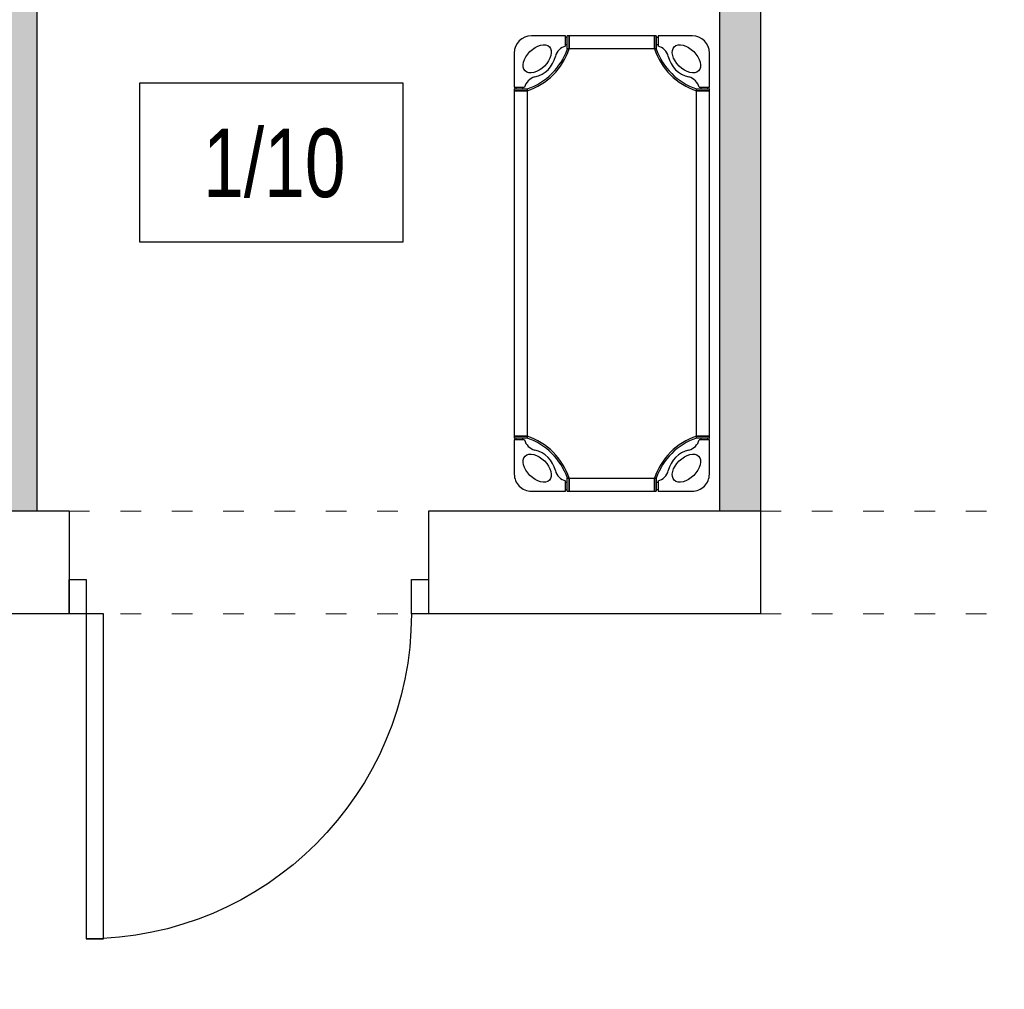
# Model space of a CAD drawing. Header units: millimetres. Extents: x 3698380 to 4312681, y 939872 to 1104488.
# Tile 47 of 93: x 3981810 to 3984687, y 1046533 to 1049365. Entities that reach past the tile are written whole.
import ezdxf

# ---------------------------------------------------------------- set-up
doc = ezdxf.new("R2010")
doc.units = ezdxf.units.MM
doc.header["$LTSCALE"] = 10
doc.linetypes.add('ACAD_ISO03W100', pattern=[30, 12, -18])
doc.layers.add('0 20 cienka', color=8, linetype='Continuous', lineweight=20)
doc.layers.add('A-DOOR', color=7, linetype='Continuous', lineweight=9)
for name, color, linetype in [('A_bloki', 252, 'Continuous'), ('A_kreskowanie', 8, 'Continuous'), ('A_opis_pom', 3, 'Continuous'), ('A_sc_istn', 252, 'Continuous'), ('A_sc_proj', 2, 'Continuous'), ('A_stolarka', 252, 'Continuous'), ('A_wymiary', 1, 'Continuous')]:
    doc.layers.add(name, color=color, linetype=linetype)
doc.styles.add('Strzałki', font='ic-isocp.shx', dxfattribs={"width": 0.8})

# ---------------------------------------------------------------- blocks, each defined once
blk = doc.blocks.new('Łóżeczko przedszkolne Śpioszek - niebieskie _Nowa Szkoła_ - Łóżeczko przedszkolne Śpioszek - niebieskie _Nowa Szkoła_-1786863-1 PIĘTRO')
at = {"layer": 'A_bloki'}
for p, q in [((15.00000000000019, 56.99999999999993), (5.000000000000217, 56.99999999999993)), ((15.00000000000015, 53.99999999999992), (15.00000000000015, 56.99999999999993)), ((15.50000000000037, 56.49999999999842), (15.00000000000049, 56.49999999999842)), ((16.03000000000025, 57.00072173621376), (15.50000000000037, 57.00072173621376)), ((15.50000000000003, 56.99119598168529), (15.50000000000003, 57.00072173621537)), ((15.50000000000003, 57.00064337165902), (15.50000000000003, 56.98744972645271)), ((16.03000000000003, 56.99119598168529), (15.50000000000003, 56.99119598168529)), ((16.03000000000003, 56.98744972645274), (15.50000000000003, 56.98744972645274)), ((16.03000000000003, 57.00072173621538), (16.03000000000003, 56.99119598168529)), ((116.9700000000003, 56.99999999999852), (16.03000000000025, 56.99999999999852)), ((16.03000000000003, 56.99047424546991), (16.03000000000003, 57)), ((116.9700000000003, 56.9904742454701), (16.03000000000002, 56.9904742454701)), ((16.03000000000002, 56.76318866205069), (16.03000000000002, 56.63352636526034)), ((16.03000000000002, 56.63286396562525), (16.03000000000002, 56.4774320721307)), ((16.03000000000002, 56.47749163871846), (16.03000000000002, 56.63280462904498)), ((16.03000000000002, 56.47676142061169), (16.03000000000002, 56.29545196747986)), ((16.03000000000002, 56.29549216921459), (16.03000000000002, 56.47671033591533)), ((16.03000000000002, 56.29476626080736), (16.03000000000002, 56.09314006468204)), ((16.03000000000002, 56.09314621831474), (16.03000000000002, 56.29473023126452)), ((16.03000000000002, 56.09242422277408), (16.03000000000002, 55.88742632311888)), ((16.03000000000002, 55.88741740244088), (16.03000000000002, 56.09241832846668)), ((16.03000000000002, 55.68683845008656), (16.03000000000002, 55.88670458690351)), ((16.03000000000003, 55.88669539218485), (16.03000000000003, 55.68684568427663)), ((16.03000000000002, 55.49029575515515), (16.03000000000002, 55.68612394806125)), ((16.03000000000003, 55.68611659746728), (16.03000000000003, 55.49029656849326)), ((16.03000000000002, 55.29419018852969), (16.03000000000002, 55.48957483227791)), ((16.03000000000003, 55.48957408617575), (16.03000000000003, 55.29417885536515)), ((16.03000000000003, 55.29346819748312), (16.03000000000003, 55.09185483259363)), ((16.03000000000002, 55.0918793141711), (16.03000000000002, 55.29345711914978)), ((16.03000000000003, 55.09115599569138), (16.03000000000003, 54.8757287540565)), ((16.03000000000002, 54.87573107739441), (16.03000000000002, 55.09113309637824)), ((16.03000000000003, 54.87500914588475), (16.03000000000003, 54.65824811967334)), ((16.03000000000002, 54.65821668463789), (16.03000000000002, 54.87500701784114)), ((16.03000000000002, 54.45980945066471), (16.03000000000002, 54.65752638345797)), ((16.03000000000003, 54.6574918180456), (16.03000000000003, 54.45984299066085)), ((117.5000000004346, 57.00072173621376), (116.9700000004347, 57.00072173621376)), ((116.9700000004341, 56.99119598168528), (116.9700000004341, 57.00072173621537)), ((116.9700000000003, 57.00000000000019), (116.9700000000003, 56.9904742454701)), ((117.5000000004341, 56.99119598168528), (116.9700000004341, 56.99119598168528)), ((117.5000000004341, 56.9874497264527), (116.9700000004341, 56.9874497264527)), ((116.9700000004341, 56.63352636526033), (116.9700000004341, 56.76318866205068)), ((116.9700000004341, 56.47743207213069), (116.9700000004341, 56.63286396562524)), ((116.9700000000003, 56.632804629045), (116.9700000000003, 56.47749163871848)), ((116.9700000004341, 56.29545196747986), (116.9700000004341, 56.47676142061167)), ((116.9700000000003, 56.47671033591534), (116.9700000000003, 56.29549216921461)), ((116.9700000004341, 56.09314006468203), (116.9700000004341, 56.29476626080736)), ((116.9700000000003, 56.29473023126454), (116.9700000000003, 56.09314621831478)), ((116.9700000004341, 55.88742632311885), (116.9700000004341, 56.09242422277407)), ((116.9700000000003, 56.09241832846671), (116.9700000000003, 55.8874174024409)), ((116.9700000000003, 55.88670458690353), (116.9700000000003, 55.68683845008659)), ((116.9700000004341, 55.68684568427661), (116.9700000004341, 55.88669539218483)), ((116.9700000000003, 55.68612394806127), (116.9700000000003, 55.49029575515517)), ((116.9700000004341, 55.49029656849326), (116.9700000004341, 55.68611659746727)), ((116.9700000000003, 55.48957483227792), (116.9700000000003, 55.29419018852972)), ((116.9700000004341, 55.29417885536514), (116.9700000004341, 55.48957408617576)), ((116.9700000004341, 55.09185483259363), (116.9700000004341, 55.2934681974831)), ((116.9700000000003, 55.29345711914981), (116.9700000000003, 55.09187931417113)), ((116.9700000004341, 54.8757287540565), (116.9700000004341, 55.09115599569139)), ((116.9700000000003, 55.09113309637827), (116.9700000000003, 54.87573107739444)), ((116.9700000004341, 54.65824811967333), (116.9700000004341, 54.87500914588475)), ((116.9700000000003, 54.87500701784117), (116.9700000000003, 54.65821668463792)), ((116.9700000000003, 54.657526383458), (116.9700000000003, 54.45980945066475)), ((116.9700000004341, 54.45984299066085), (116.9700000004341, 54.65749181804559)), ((117.5000000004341, 57.00072173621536), (117.5000000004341, 56.99119598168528)), ((117.5000000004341, 56.9874497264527), (117.5000000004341, 57.00064337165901)), ((118.0000000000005, 56.49999999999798), (117.5000000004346, 56.49999999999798)), ((127.9999999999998, 56.99999999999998), (117.9999999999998, 56.99999999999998)), ((117.9999999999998, 56.99999999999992), (117.9999999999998, 53.99999999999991)), ((1.886557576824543e-13, 52.00000000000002), (1.252065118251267e-13, 42.00000000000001)), ((15.00000000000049, 54.49999999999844), (15.50000000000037, 54.49999999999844)), ((16.02757454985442, 53.18910595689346), (15.49976186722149, 53.18910595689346)), ((16.03000000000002, 54.27991767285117), (16.03000000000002, 54.45912125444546)), ((16.03000000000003, 54.45908432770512), (16.03000000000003, 54.27994338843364)), ((16.03000000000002, 54.11286856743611), (16.03000000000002, 54.27922165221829)), ((16.03000000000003, 54.27919403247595), (16.03000000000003, 54.11289243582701)), ((16.03000000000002, 53.95690742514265), (16.03000000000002, 54.11217069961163)), ((16.03000000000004, 54.11214516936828), (16.03000000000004, 53.95693084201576)), ((16.03000000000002, 53.81111020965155), (16.03000000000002, 53.9562091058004)), ((16.03000000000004, 53.95618408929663), (16.03000000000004, 53.81113242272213)), ((16.03000000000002, 53.67432753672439), (16.03000000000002, 53.81041068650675)), ((16.03000000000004, 53.81038705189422), (16.03000000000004, 53.6743475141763)), ((16.03000000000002, 53.54515044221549), (16.03000000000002, 53.67362577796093)), ((16.03000000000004, 53.67360467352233), (16.03000000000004, 53.54516767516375)), ((16.03000000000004, 53.54442788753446), (16.03000000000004, 53.42218349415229)), ((116.9700000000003, 53.18910595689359), (16.03000000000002, 53.18910595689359)), ((116.9700000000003, 54.45912125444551), (116.9700000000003, 54.2799176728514)), ((116.9700000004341, 54.27994338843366), (116.9700000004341, 54.45908432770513)), ((116.9700000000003, 54.27922165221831), (116.9700000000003, 54.11286856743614)), ((116.9700000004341, 54.11289243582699), (116.9700000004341, 54.27919403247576)), ((116.9700000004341, 53.95693084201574), (116.9700000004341, 54.11214516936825)), ((116.9700000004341, 53.81113242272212), (116.9700000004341, 53.95618408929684)), ((116.9700000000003, 53.81041068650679), (116.9700000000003, 53.67432753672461)), ((116.9700000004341, 53.67434751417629), (116.9700000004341, 53.8103870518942)), ((116.9700000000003, 53.67362577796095), (116.9700000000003, 53.5451504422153)), ((116.9700000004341, 53.54516767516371), (116.9700000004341, 53.6736046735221)), ((116.9700000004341, 53.42218349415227), (116.9700000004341, 53.54442788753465)), ((117.5002381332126, 53.18910595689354), (116.9724254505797, 53.18910595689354)), ((117.5000000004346, 54.499999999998), (118.0000000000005, 54.499999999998)), ((132.9999999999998, 42.00000000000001), (132.9999999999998, 52.00000000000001)), ((-0.0007217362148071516, 41.49999999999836), (-0.0007217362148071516, 40.96999999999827)), ((-0.0007217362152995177, 41.50000000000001), (0.008804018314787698, 41.50000000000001)), ((0.008804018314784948, 40.97000000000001), (-0.0007217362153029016, 40.97000000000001)), ((-0.0007217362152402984, 40.96999999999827), (-0.0007217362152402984, 16.0299999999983)), ((-0.0007217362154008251, 40.97000000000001), (0.008804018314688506, 40.97000000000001)), ((0.01255027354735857, 41.50000000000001), (-0.0006433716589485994, 41.50000000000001)), ((1.252065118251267e-13, 42.00000000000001), (3.000000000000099, 41.99999999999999)), ((0.008804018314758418, 41.50000000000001), (0.008804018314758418, 40.97000000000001)), ((0.008804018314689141, 40.97000000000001), (0.008804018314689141, 16.03)), ((0.01255027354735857, 41.50000000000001), (0.01255027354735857, 40.97000000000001)), ((0.5000000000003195, 41.99999999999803), (0.5000000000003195, 41.49999999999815)), ((2.500000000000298, 41.49999999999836), (2.500000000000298, 41.99999999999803)), ((3.796900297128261, 41.49545210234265), (3.796900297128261, 40.96777766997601)), ((3.810172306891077, 40.97), (3.810172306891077, 16.03)), ((129.189827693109, 16.03), (129.189827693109, 40.96999999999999)), ((129.2030997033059, 40.96777766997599), (129.2030997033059, 41.49545210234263)), ((129.9999999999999, 41.99999999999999), (132.9999999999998, 42.00000000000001)), ((130.5000000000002, 41.9999999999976), (130.5000000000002, 41.49999999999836)), ((132.5000000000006, 41.49999999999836), (132.5000000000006, 41.9999999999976)), ((133.0006433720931, 41.49999999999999), (132.9874497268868, 41.49999999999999)), ((132.9874497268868, 40.96999999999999), (132.9874497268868, 41.49999999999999)), ((132.9911959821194, 41.49999999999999), (133.0007217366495, 41.49999999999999)), ((132.9911959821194, 40.96999999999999), (132.9911959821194, 41.49999999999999)), ((133.0007217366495, 40.96999999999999), (132.9911959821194, 40.96999999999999)), ((132.9911959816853, 40.97), (133.0007217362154, 40.97)), ((132.9911959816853, 16.03), (132.9911959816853, 40.97)), ((133.0007217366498, 40.96999999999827), (133.0007217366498, 41.49999999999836)), ((133.0007217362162, 16.0299999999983), (133.0007217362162, 40.96999999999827)), ((-0.0007217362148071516, 16.0299999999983), (-0.0007217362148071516, 15.49999999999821)), ((-0.00072173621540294, 16.03000000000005), (0.00880401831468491, 16.03000000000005)), ((0.00880401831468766, 16.03), (-0.0007217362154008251, 16.03)), ((0.008804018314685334, 15.50000000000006), (-0.0007217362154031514, 15.50000000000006)), ((-0.0006433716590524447, 15.50000000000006), (0.01255027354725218, 15.50000000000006)), ((3.000000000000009, 15.00000000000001), (6.683320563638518e-14, 15.00000000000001)), ((6.677767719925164e-14, 15.00000000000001), (1.184385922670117e-14, 5)), ((0.008804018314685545, 16.03000000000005), (0.008804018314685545, 15.50000000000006)), ((0.01255027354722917, 16.03000000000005), (0.01255027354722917, 15.50000000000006)), ((0.5000000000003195, 15.49999999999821), (0.5000000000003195, 14.99999999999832)), ((2.500000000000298, 14.99999999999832), (2.500000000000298, 15.49999999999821)), ((3.796900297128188, 16.03222233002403), (3.796900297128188, 15.50454789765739)), ((129.203099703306, 15.50454789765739), (129.203099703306, 16.03222233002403)), ((132.9999999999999, 15.00000000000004), (129.9999999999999, 15.00000000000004)), ((130.5000000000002, 15.49999999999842), (130.5000000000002, 14.99999999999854)), ((132.5000000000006, 14.99999999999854), (132.5000000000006, 15.49999999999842)), ((132.9874497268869, 15.50000000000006), (132.9874497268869, 16.03000000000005)), ((132.9874497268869, 15.50000000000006), (133.0006433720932, 15.50000000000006)), ((132.9911959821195, 16.03000000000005), (133.0007217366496, 16.03000000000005)), ((132.9911959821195, 15.50000000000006), (132.9911959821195, 16.03000000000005)), ((133.0007217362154, 16.03), (132.9911959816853, 16.03)), ((133.0007217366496, 15.50000000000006), (132.9911959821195, 15.50000000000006)), ((132.9999999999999, 5.000000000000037), (132.9999999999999, 15.00000000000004)), ((133.0007217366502, 15.49999999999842), (133.0007217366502, 16.0299999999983)), ((15, 1.015187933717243e-14), (14.99999999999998, 3.000000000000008)), ((15.49976186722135, 3.810894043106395), (16.02757454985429, 3.810894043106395)), ((16.02999999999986, 3.810894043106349), (116.9700000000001, 3.810894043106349)), ((16.02999999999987, 3.577816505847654), (16.02999999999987, 3.455572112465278)), ((16.02999999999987, 3.326374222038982), (16.02999999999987, 3.45484955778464)), ((16.02999999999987, 3.454832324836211), (16.02999999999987, 3.326395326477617)), ((16.02999999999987, 3.189589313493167), (16.02999999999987, 3.325672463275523)), ((16.02999999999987, 3.325652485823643), (16.02999999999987, 3.189612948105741)), ((16.02999999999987, 3.043790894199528), (16.02999999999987, 3.188889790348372)), ((16.02999999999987, 3.188867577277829), (16.02999999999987, 3.043815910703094)), ((16.02999999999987, 2.887829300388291), (16.02999999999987, 3.04309257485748)), ((16.02999999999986, 3.043069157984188), (16.02999999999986, 2.887854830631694)), ((16.02999999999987, 2.720778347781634), (16.02999999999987, 2.887131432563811)), ((16.02999999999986, 2.887107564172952), (16.02999999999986, 2.720805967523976)), ((116.9700000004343, 3.455572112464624), (116.9700000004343, 3.577816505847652)), ((116.9700000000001, 3.454849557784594), (116.9700000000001, 3.326374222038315)), ((116.9700000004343, 3.326395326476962), (116.9700000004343, 3.454832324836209)), ((116.9700000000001, 3.325672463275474), (116.9700000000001, 3.189589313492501)), ((116.9700000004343, 3.189612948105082), (116.9700000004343, 3.325652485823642)), ((116.9700000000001, 3.188889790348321), (116.9700000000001, 3.043790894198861)), ((116.9700000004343, 3.043815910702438), (116.9700000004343, 3.188867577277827)), ((116.9700000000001, 3.043092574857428), (116.9700000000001, 2.887829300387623)), ((116.9700000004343, 2.887854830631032), (116.9700000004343, 3.043069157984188)), ((116.9700000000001, 2.887131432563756), (116.9700000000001, 2.720778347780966)), ((116.9700000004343, 2.720805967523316), (116.9700000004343, 2.887107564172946)), ((116.9724254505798, 3.810894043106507), (117.5002381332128, 3.810894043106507)), ((118, 3.000000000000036), (118, 2.707167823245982e-14)), ((5, 1.015187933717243e-14), (15, 1.015187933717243e-14)), ((15.50000000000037, 2.499999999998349), (15.00000000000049, 2.499999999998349)), ((15.00000000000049, 0.4999999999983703), (15.50000000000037, 0.4999999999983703)), ((15.49999999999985, 0.01255027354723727), (15.49999999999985, -0.0006433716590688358)), ((15.49999999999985, 0.01255027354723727), (16.02999999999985, 0.01255027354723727)), ((15.49999999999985, -0.0007217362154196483), (15.49999999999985, 0.00880401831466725)), ((15.49999999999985, 0.008804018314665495), (16.02999999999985, 0.008804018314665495)), ((16.02999999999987, 2.540878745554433), (16.02999999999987, 2.720082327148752)), ((16.02999999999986, 2.720056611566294), (16.02999999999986, 2.540915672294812)), ((16.02999999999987, 2.342473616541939), (16.02999999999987, 2.540190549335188)), ((16.02999999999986, 2.540157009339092), (16.02999999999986, 2.342508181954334)), ((16.02999999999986, 2.124992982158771), (16.02999999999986, 2.341783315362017)), ((16.02999999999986, 2.341751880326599), (16.02999999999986, 2.12499085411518)), ((16.02999999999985, 2.12427124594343), (16.02999999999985, 1.90884400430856)), ((16.02999999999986, 1.908866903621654), (16.02999999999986, 2.124268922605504)), ((16.02999999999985, 1.908145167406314), (16.02999999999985, 1.706531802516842)), ((16.02999999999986, 1.706542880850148), (16.02999999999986, 1.908120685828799)), ((16.02999999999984, 1.705821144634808), (16.02999999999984, 1.510425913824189)), ((16.02999999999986, 1.510425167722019), (16.02999999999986, 1.705809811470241)), ((16.02999999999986, 1.313876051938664), (16.02999999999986, 1.509704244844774)), ((16.02999999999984, 1.509703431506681), (16.02999999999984, 1.31388340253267)), ((16.02999999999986, 1.113295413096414), (16.02999999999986, 1.31316154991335)), ((16.02999999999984, 1.313154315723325), (16.02999999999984, 1.113304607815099)), ((16.02999999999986, 0.9075816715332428), (16.02999999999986, 1.112582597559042)), ((16.02999999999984, 1.112573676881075), (16.02999999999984, 0.9075757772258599)), ((16.02999999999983, 0.9068599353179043), (16.02999999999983, 0.7052337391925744)), ((16.02999999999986, 0.7052697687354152), (16.02999999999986, 0.9068537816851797)), ((16.02999999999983, 0.7045480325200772), (16.02999999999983, 0.5232385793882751)), ((16.02999999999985, 0.5232896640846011), (16.02999999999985, 0.7045078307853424)), ((16.02999999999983, 0.5225679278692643), (16.02999999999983, 0.3671360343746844)), ((16.02999999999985, 0.3671953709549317), (16.02999999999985, 0.5225083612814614)), ((16.02999999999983, 0.3664736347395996), (16.02999999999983, 0.2368113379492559)), ((16.02999999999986, -8.586797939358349e-14), (16.02999999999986, 0.009525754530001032)), ((16.02999999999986, 0.009525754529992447), (116.9700000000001, 0.009525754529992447)), ((16.02999999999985, 0.008804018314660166), (16.02999999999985, -0.000721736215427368)), ((116.9700000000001, 2.720082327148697), (116.9700000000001, 2.540878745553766)), ((116.9700000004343, 2.540915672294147), (116.9700000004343, 2.720056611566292)), ((116.9700000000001, 2.540190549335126), (116.9700000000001, 2.342473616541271)), ((116.9700000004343, 2.342508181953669), (116.9700000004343, 2.540157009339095)), ((116.9700000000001, 2.341783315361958), (116.9700000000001, 2.124992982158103)), ((116.9700000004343, 2.124990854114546), (116.9700000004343, 2.341751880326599)), ((116.9700000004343, 1.908844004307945), (116.9700000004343, 2.124271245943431)), ((116.9700000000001, 2.124268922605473), (116.9700000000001, 1.908866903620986)), ((116.9700000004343, 1.706531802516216), (116.9700000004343, 1.908145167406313)), ((116.9700000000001, 1.908120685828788), (116.9700000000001, 1.706542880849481)), ((116.9700000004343, 1.510425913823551), (116.9700000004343, 1.705821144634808)), ((116.9700000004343, 1.313883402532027), (116.9700000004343, 1.509703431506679)), ((116.9700000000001, 1.313161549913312), (116.9700000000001, 1.113295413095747)), ((116.9700000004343, 1.113304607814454), (116.9700000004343, 1.313154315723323)), ((116.9700000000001, 1.112582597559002), (116.9700000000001, 0.907581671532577)), ((116.9700000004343, 0.907575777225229), (116.9700000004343, 1.112573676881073)), ((116.9700000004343, 0.7052337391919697), (116.9700000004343, 0.9068599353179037)), ((116.9700000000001, 0.9068537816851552), (116.9700000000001, 0.7052697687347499)), ((116.9700000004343, 0.5232385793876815), (116.9700000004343, 0.7045480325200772)), ((116.9700000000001, 0.7045078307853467), (116.9700000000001, 0.5232896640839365)), ((116.9700000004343, 0.3671360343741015), (116.9700000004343, 0.5225679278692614)), ((116.9700000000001, 0.5225083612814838), (116.9700000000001, 0.367195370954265)), ((116.9700000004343, 0.236811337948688), (116.9700000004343, 0.3664736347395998)), ((116.9700000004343, 0.01255027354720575), (117.5000000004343, 0.01255027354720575)), ((116.9700000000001, 0.009525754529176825), (116.9700000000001, -9.168416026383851e-13)), ((116.9700000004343, -0.000721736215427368), (116.9700000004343, 0.008804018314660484)), ((116.9700000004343, 0.008804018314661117), (117.5000000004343, 0.008804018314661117)), ((118.0000000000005, 2.499999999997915), (117.5000000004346, 2.499999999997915)), ((117.5000000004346, 0.4999999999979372), (118.0000000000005, 0.4999999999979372)), ((117.5000000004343, -0.0006433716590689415), (117.5000000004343, 0.01255027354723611)), ((117.5000000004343, 0.008804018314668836), (117.5000000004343, -0.0007217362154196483)), ((118, 2.707167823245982e-14), (127.9999999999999, 3.045563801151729e-14)), ((15.50000000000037, -0.0007217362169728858), (16.03000000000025, -0.0007217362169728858)), ((16.03000000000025, -1.732587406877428e-12), (116.9700000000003, -2.598881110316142e-12)), ((116.9700000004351, -0.0007217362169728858), (117.5000000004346, -0.0007217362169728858))]:
    blk.add_line(p, q, dxfattribs=at)
at = {"layer": 'A_bloki', "flags": 128}
for points in [[(15.50000000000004, 53.18982769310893), (15.50000000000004, 53.30413336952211), (15.50000000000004, 53.42218349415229), (15.50000000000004, 53.54516767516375), (15.50000000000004, 53.67434751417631), (15.50000000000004, 53.81113242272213), (15.50000000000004, 53.95693084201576), (15.50000000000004, 54.112892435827), (15.50000000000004, 54.27994338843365), (15.50000000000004, 54.45984299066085), (15.50000000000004, 54.65824811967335), (15.50000000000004, 54.8757287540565), (15.50000000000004, 55.09185483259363), (15.50000000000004, 55.29417885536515), (15.50000000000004, 55.49029656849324), (15.50000000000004, 55.68684568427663), (15.50000000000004, 55.88742632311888), (15.50000000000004, 56.09314006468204), (15.50000000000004, 56.29545196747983), (15.50000000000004, 56.47743207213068), (15.50000000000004, 56.63352636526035), (15.50000000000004, 56.7638357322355), (15.50000000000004, 56.86702566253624), (15.50000000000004, 56.94178895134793), (15.50000000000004, 56.99119598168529)], [(16.03000000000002, 56.99119598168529), (16.03000000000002, 56.94178895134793), (16.03000000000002, 56.86702566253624), (16.03000000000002, 56.7638357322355)], [(16.03000000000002, 56.6335973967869), (16.03000000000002, 56.76311399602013), (16.03000000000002, 56.86630392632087), (16.03000000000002, 56.94106721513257), (16.03000000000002, 56.99047424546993)], [(116.9700000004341, 56.76383573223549), (116.9700000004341, 56.86702566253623), (116.9700000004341, 56.94178895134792), (116.9700000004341, 56.99119598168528)], [(116.9700000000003, 56.99047424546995), (116.9700000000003, 56.94106721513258), (116.9700000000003, 56.8663039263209), (116.9700000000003, 56.76311399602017), (116.9700000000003, 56.63359739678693)], [(117.5000000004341, 56.99119598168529), (117.5000000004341, 56.94178895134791), (117.5000000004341, 56.86702566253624), (117.5000000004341, 56.76383573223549), (117.5000000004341, 56.63352636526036), (117.5000000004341, 56.47743207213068), (117.5000000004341, 56.29545196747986), (117.5000000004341, 56.09314006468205), (117.5000000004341, 55.88742632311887), (117.5000000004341, 55.68684568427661), (117.5000000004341, 55.49029656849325), (117.5000000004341, 55.29417885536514), (117.5000000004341, 55.09185483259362), (117.5000000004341, 54.8757287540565), (117.5000000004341, 54.65824811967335), (117.5000000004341, 54.45984299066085), (117.5000000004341, 54.27994338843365), (117.5000000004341, 54.112892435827), (117.5000000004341, 53.95693084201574), (117.5000000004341, 53.8111324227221), (117.5000000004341, 53.67434751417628), (117.5000000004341, 53.54516767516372), (117.5000000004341, 53.42218349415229), (117.5000000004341, 53.30413336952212), (117.5000000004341, 53.18982769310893)], [(3.171572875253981, 46.75735931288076), (2.825658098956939, 47.23914267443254), (2.628905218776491, 47.83827995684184), (2.588875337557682, 48.53174665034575), (2.707106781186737, 49.29289321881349), (2.979055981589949, 50.09246922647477), (3.394272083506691, 50.89974741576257), (3.936798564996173, 51.68370453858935), (4.585786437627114, 52.41421356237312), (5.316295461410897, 53.06320143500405), (6.100252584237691, 53.60572791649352), (6.907530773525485, 54.02094401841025), (7.707106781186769, 54.29289321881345), (8.468253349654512, 54.4111246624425), (9.161720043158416, 54.37109478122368), (9.760857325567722, 54.17434190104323), (10.24264068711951, 53.82842712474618)], [(10.24264068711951, 53.82842712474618), (10.58855546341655, 53.3466437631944), (10.785308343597, 52.74750648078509), (10.82533822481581, 52.05403978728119), (10.70710678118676, 51.29289321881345), (10.43515758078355, 50.49331721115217), (10.01994147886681, 49.68603902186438), (9.477414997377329, 48.9020818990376), (8.82842712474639, 48.17157287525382), (8.09791810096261, 47.52258500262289), (7.313960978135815, 46.98005852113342), (6.506682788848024, 46.56484241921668), (5.707106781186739, 46.29289321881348), (4.94596021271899, 46.17466177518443), (4.25249351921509, 46.21469165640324), (3.65335623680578, 46.41144453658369), (3.171572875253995, 46.75735931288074)], [(16.03000000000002, 53.18910595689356), (16.03000000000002, 53.30341163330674), (16.03000000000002, 53.42146175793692), (16.03000000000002, 53.54444593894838)], [(16.03000000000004, 53.42144678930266), (16.03000000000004, 53.30413336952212), (16.03000000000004, 53.18982769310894)], [(116.9700000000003, 54.11217069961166), (116.9700000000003, 53.95620910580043), (116.9700000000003, 53.81111020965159)], [(116.9700000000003, 53.54444593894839), (116.9700000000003, 53.42146175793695), (116.9700000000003, 53.30341163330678), (116.9700000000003, 53.1891059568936)], [(116.9700000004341, 53.18982769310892), (116.9700000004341, 53.30413336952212), (116.9700000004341, 53.42144678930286)], [(129.828427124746, 46.75735931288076), (129.3466437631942, 46.4114445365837), (128.7475064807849, 46.21469165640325), (128.054039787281, 46.17466177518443), (127.2928932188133, 46.29289321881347), (126.493317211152, 46.56484241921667), (125.6860390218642, 46.9800585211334), (124.9020818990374, 47.52258500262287), (124.1715728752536, 48.1715728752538), (123.5225850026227, 48.90208189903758), (122.9800585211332, 49.68603902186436), (122.5648424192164, 50.49331721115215), (122.2928932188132, 51.29289321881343), (122.1746617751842, 52.05403978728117), (122.214691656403, 52.74750648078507), (122.4114445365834, 53.34664376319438), (122.7573593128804, 53.82842712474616)], [(122.7573593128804, 53.82842712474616), (123.2391426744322, 54.17434190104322), (123.8382799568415, 54.37109478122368), (124.5317466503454, 54.4111246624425), (125.2928932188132, 54.29289321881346), (126.0924692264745, 54.02094401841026), (126.8997474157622, 53.60572791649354), (127.683704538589, 53.06320143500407), (128.4142135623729, 52.41421356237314), (129.0632014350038, 51.68370453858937), (129.6057279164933, 50.89974741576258), (130.02094401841, 50.0924692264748), (130.2928932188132, 49.29289321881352), (130.4111246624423, 48.53174665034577), (130.3710947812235, 47.83827995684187), (130.1743419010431, 47.23914267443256), (129.828427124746, 46.75735931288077)], [(0.008804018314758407, 41.50000000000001), (0.05821104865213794, 41.50000000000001), (0.1329743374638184, 41.50000000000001), (0.2361642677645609, 41.50000000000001), (0.3664736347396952, 41.50000000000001), (0.5225679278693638, 41.50000000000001), (0.7045480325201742, 41.50000000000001), (0.9068599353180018, 41.50000000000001), (1.112573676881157, 41.50000000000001), (1.313154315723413, 41.50000000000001), (1.509703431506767, 41.50000000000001), (1.705821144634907, 41.50000000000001), (1.908145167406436, 41.50000000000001), (2.124271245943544, 41.50000000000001), (2.341751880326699, 41.50000000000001), (2.540157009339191, 41.50000000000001), (2.720056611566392, 41.50000000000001), (2.887107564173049, 41.50000000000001), (3.043069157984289, 41.50000000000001), (3.188867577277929, 41.50000000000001), (3.325652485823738, 41.50000000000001), (3.454832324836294, 41.50000000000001), (3.577816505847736, 41.50000000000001), (3.695866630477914, 41.50000000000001), (3.81017230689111, 41.50000000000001)], [(3.810172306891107, 40.96999999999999), (3.695866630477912, 40.96999999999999), (3.577816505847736, 40.96999999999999), (3.454832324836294, 40.96999999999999), (3.325652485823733, 40.96999999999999), (3.188867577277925, 40.96999999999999), (3.043069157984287, 40.96999999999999), (2.887107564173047, 40.96999999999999), (2.720056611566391, 40.96999999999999), (2.540157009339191, 40.96999999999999), (2.341751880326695, 40.96999999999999), (2.124271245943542, 40.96999999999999), (1.908145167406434, 40.96999999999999), (1.705821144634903, 40.96999999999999), (1.509703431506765, 40.96999999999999), (1.31315431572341, 40.96999999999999), (1.112573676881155, 40.96999999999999), (0.9068599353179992, 40.96999999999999), (0.7045480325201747, 40.96999999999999), (0.5225679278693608, 40.96999999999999), (0.366473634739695, 40.96999999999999), (0.2361642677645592, 40.96999999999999), (0.1329743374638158, 40.96999999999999), (0.05821104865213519, 40.96999999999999), (0.008804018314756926, 40.96999999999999)], [(0.00880401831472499, 40.97), (0.05821104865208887, 40.97), (0.1329743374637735, 40.97), (0.2361642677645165, 40.97), (0.3664736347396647, 40.97), (0.5225679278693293, 40.97), (0.7045480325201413, 40.97), (0.9068599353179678, 40.97), (1.112573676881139, 40.97), (1.313154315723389, 40.97), (1.509703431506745, 40.97), (1.705821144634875, 40.97), (1.908145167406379, 40.97), (2.124271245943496, 40.97), (2.341751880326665, 40.97), (2.540157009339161, 40.97), (2.720056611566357, 40.97), (2.887107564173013, 40.97), (3.043069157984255, 40.97), (3.188867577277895, 40.97), (3.325652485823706, 40.97), (3.454832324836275, 40.97), (3.577816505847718, 40.97), (3.695866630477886, 40.97), (3.810172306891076, 40.97)], [(129.189827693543, 41.49999999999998), (129.3041333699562, 41.49999999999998), (129.4221834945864, 41.49999999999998), (129.5451676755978, 41.49999999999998), (129.6743475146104, 41.49999999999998), (129.8111324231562, 41.49999999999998), (129.9569308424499, 41.49999999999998), (130.1128924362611, 41.49999999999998), (130.2799433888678, 41.49999999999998), (130.459842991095, 41.49999999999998), (130.6582481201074, 41.49999999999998), (130.8757287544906, 41.49999999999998), (131.0918548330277, 41.49999999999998), (131.2941788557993, 41.49999999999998), (131.4902965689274, 41.49999999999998), (131.6868456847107, 41.49999999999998), (131.8874263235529, 41.49999999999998), (132.0931400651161, 41.49999999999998), (132.295451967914, 41.49999999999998), (132.4774320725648, 41.49999999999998), (132.6335263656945, 41.49999999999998), (132.7638357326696, 41.49999999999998), (132.8670256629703, 41.49999999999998), (132.941788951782, 41.49999999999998), (132.9911959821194, 41.49999999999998)], [(132.9911959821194, 40.96999999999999), (132.941788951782, 40.96999999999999), (132.8670256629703, 40.96999999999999), (132.7638357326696, 40.96999999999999), (132.6335263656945, 40.96999999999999), (132.4774320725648, 40.96999999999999), (132.295451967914, 40.96999999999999), (132.0931400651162, 40.96999999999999), (131.8874263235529, 40.96999999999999), (131.6868456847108, 40.96999999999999), (131.4902965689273, 40.96999999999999), (131.2941788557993, 40.96999999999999), (131.0918548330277, 40.96999999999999), (130.8757287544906, 40.96999999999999), (130.6582481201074, 40.96999999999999), (130.4598429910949, 40.96999999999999), (130.2799433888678, 40.96999999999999), (130.1128924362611, 40.96999999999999), (129.9569308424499, 40.96999999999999), (129.8111324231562, 40.96999999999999), (129.6743475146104, 40.96999999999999), (129.5451676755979, 40.96999999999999), (129.4221834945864, 40.96999999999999), (129.3041333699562, 40.96999999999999), (129.1898276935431, 40.96999999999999)], [(129.1898276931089, 40.97), (129.3041333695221, 40.97), (129.4221834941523, 40.97), (129.5451676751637, 40.97), (129.6743475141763, 40.97), (129.8111324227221, 40.97), (129.9569308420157, 40.97), (130.112892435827, 40.97), (130.2799433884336, 40.97), (130.4598429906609, 40.97), (130.6582481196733, 40.97), (130.8757287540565, 40.97), (131.0918548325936, 40.97), (131.2941788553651, 40.97), (131.4902965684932, 40.97), (131.6868456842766, 40.97), (131.8874263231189, 40.97), (132.093140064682, 40.97), (132.2954519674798, 40.97), (132.4774320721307, 40.97), (132.6335263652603, 40.97), (132.7638357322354, 40.97), (132.8670256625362, 40.97), (132.9417889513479, 40.97), (132.9911959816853, 40.97)], [(0.008804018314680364, 16.03000000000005), (0.05821104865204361, 16.03000000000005), (0.13297433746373, 16.03000000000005), (0.2361642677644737, 16.03000000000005), (0.3664736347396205, 16.03000000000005), (0.522567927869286, 16.03000000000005), (0.7045480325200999, 16.03000000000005), (0.906859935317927, 16.03000000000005), (1.112573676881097, 16.03000000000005), (1.313154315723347, 16.03000000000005), (1.509703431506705, 16.03000000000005), (1.705821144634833, 16.03000000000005), (1.908145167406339, 16.03000000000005), (2.124271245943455, 16.03000000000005), (2.341751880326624, 16.03000000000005), (2.540157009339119, 16.03000000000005), (2.720056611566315, 16.03000000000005), (2.887107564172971, 16.03000000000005), (3.043069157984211, 16.03000000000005), (3.188867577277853, 16.03000000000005), (3.325652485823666, 16.03000000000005), (3.454832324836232, 16.03000000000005), (3.577816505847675, 16.03000000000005), (3.695866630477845, 16.03000000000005), (3.810172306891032, 16.03000000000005)], [(3.810172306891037, 16.03), (3.695866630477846, 16.03), (3.577816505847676, 16.03), (3.454832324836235, 16.03), (3.325652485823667, 16.03), (3.188867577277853, 16.03), (3.043069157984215, 16.03), (2.887107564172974, 16.03), (2.720056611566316, 16.03), (2.540157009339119, 16.03), (2.341751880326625, 16.03), (2.124271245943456, 16.03), (1.908145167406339, 16.03), (1.705821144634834, 16.03), (1.509703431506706, 16.03), (1.313154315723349, 16.03), (1.112573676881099, 16.03), (0.9068599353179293, 16.03), (0.7045480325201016, 16.03), (0.5225679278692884, 16.03), (0.3664736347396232, 16.03), (0.2361642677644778, 16.03), (0.1329743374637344, 16.03), (0.05821104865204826, 16.03), (0.00880401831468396, 16.03)], [(3.810172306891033, 15.50000000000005), (3.695866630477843, 15.50000000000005), (3.577816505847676, 15.50000000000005), (3.454832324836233, 15.50000000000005), (3.325652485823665, 15.50000000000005), (3.188867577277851, 15.50000000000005), (3.043069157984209, 15.50000000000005), (2.887107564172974, 15.50000000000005), (2.720056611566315, 15.50000000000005), (2.540157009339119, 15.50000000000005), (2.341751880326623, 15.50000000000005), (2.124271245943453, 15.50000000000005), (1.908145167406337, 15.50000000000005), (1.705821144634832, 15.50000000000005), (1.509703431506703, 15.50000000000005), (1.313154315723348, 15.50000000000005), (1.112573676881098, 15.50000000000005), (0.9068599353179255, 15.50000000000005), (0.7045480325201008, 15.50000000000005), (0.5225679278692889, 15.50000000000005), (0.3664736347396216, 15.50000000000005), (0.2361642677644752, 15.50000000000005), (0.1329743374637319, 15.50000000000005), (0.05821104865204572, 15.50000000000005), (0.008804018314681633, 15.50000000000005)], [(129.1898276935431, 16.03000000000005), (129.3041333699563, 16.03000000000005), (129.4221834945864, 16.03000000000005), (129.5451676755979, 16.03000000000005), (129.6743475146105, 16.03000000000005), (129.8111324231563, 16.03000000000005), (129.95693084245, 16.03000000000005), (130.1128924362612, 16.03000000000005), (130.2799433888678, 16.03000000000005), (130.459842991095, 16.03000000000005), (130.6582481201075, 16.03000000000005), (130.8757287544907, 16.03000000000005), (131.0918548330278, 16.03000000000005), (131.2941788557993, 16.03000000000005), (131.4902965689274, 16.03000000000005), (131.6868456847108, 16.03000000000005), (131.8874263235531, 16.03000000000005), (132.0931400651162, 16.03000000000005), (132.295451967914, 16.03000000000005), (132.4774320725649, 16.03000000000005), (132.6335263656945, 16.03000000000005), (132.7638357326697, 16.03000000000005), (132.8670256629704, 16.03000000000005), (132.9417889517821, 16.03000000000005), (132.9911959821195, 16.03000000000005)], [(132.9911959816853, 16.03000000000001), (132.9417889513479, 16.03000000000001), (132.8670256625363, 16.03000000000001), (132.7638357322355, 16.03000000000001), (132.6335263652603, 16.03000000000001), (132.4774320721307, 16.03000000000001), (132.2954519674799, 16.03000000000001), (132.093140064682, 16.03000000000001), (131.8874263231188, 16.03000000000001), (131.6868456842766, 16.03000000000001), (131.4902965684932, 16.03000000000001), (131.2941788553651, 16.03000000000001), (131.0918548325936, 16.03000000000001), (130.8757287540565, 16.03000000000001), (130.6582481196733, 16.03000000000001), (130.4598429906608, 16.03000000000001), (130.2799433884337, 16.03000000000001), (130.112892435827, 16.03000000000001), (129.9569308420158, 16.03000000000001), (129.8111324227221, 16.03000000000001), (129.6743475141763, 16.03000000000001), (129.5451676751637, 16.03000000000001), (129.4221834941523, 16.03000000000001), (129.3041333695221, 16.03000000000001), (129.189827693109, 16.03000000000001)], [(132.9911959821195, 15.50000000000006), (132.9417889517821, 15.50000000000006), (132.8670256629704, 15.50000000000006), (132.7638357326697, 15.50000000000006), (132.6335263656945, 15.50000000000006), (132.4774320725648, 15.50000000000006), (132.295451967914, 15.50000000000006), (132.0931400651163, 15.50000000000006), (131.8874263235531, 15.50000000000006), (131.6868456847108, 15.50000000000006), (131.4902965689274, 15.50000000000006), (131.2941788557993, 15.50000000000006), (131.0918548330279, 15.50000000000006), (130.8757287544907, 15.50000000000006), (130.6582481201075, 15.50000000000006), (130.4598429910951, 15.50000000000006), (130.2799433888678, 15.50000000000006), (130.1128924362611, 15.50000000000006), (129.95693084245, 15.50000000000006), (129.8111324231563, 15.50000000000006), (129.6743475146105, 15.50000000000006), (129.5451676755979, 15.50000000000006), (129.4221834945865, 15.50000000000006), (129.3041333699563, 15.50000000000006), (129.1898276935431, 15.50000000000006)], [(10.24264068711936, 3.171572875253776), (9.760857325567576, 2.825658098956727), (9.16172004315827, 2.62890521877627), (8.468253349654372, 2.588875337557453), (7.707106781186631, 2.707106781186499), (6.907530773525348, 2.979055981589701), (6.100252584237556, 3.394272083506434), (5.316295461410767, 3.936798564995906), (4.585786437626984, 4.585786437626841), (3.936798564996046, 5.316295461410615), (3.394272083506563, 6.100252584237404), (2.979055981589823, 6.907530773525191), (2.707106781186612, 7.707106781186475), (2.588875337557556, 8.468253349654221), (2.628905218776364, 9.161720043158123), (2.82565809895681, 9.760857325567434), (3.171572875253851, 10.24264068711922)], [(3.171572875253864, 10.24264068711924), (3.653356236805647, 10.58855546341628), (4.252493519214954, 10.78530834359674), (4.945960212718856, 10.82533822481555), (5.707106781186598, 10.7071067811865), (6.50668278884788, 10.4351575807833), (7.313960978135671, 10.01994147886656), (8.097918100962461, 9.477414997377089), (8.828427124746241, 8.828427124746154), (9.47741499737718, 8.097918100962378), (10.01994147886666, 7.313960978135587), (10.4351575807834, 6.506682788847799), (10.70710678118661, 5.707106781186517), (10.82533822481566, 4.945960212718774), (10.78530834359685, 4.252493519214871), (10.5885554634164, 3.653356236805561), (10.24264068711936, 3.171572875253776)], [(122.7573593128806, 3.171572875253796), (122.4114445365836, 3.653356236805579), (122.2146916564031, 4.252493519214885), (122.1746617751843, 4.945960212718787), (122.2928932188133, 5.707106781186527), (122.5648424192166, 6.506682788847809), (122.9800585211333, 7.313960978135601), (123.5225850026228, 8.097918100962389), (124.1715728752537, 8.828427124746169), (124.9020818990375, 9.477414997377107), (125.6860390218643, 10.01994147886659), (126.493317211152, 10.43515758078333), (127.2928932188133, 10.70710678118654), (128.0540397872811, 10.82533822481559), (128.747506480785, 10.78530834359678), (129.3466437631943, 10.58855546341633), (129.8284271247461, 10.24264068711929)], [(129.8284271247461, 10.24264068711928), (130.1743419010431, 9.760857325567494), (130.3710947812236, 9.161720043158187), (130.4111246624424, 8.468253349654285), (130.2928932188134, 7.707106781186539), (130.0209440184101, 6.907530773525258), (129.6057279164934, 6.100252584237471), (129.0632014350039, 5.316295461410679), (128.414213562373, 4.585786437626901), (127.6837045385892, 3.936798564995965), (126.8997474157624, 3.394272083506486), (126.0924692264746, 2.979055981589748), (125.2928932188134, 2.707106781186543), (124.5317466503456, 2.588875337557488), (123.8382799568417, 2.628905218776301), (123.2391426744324, 2.825658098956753), (122.7573593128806, 3.171572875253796)], [(15.49999999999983, 0.00880401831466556), (15.49999999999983, 0.05821104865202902), (15.49999999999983, 0.1329743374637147), (15.49999999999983, 0.236164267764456), (15.49999999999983, 0.3664736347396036), (15.49999999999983, 0.522567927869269), (15.49999999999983, 0.7045480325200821), (15.49999999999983, 0.9068599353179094), (15.49999999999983, 1.112573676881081), (15.49999999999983, 1.313154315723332), (15.49999999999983, 1.509703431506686), (15.49999999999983, 1.705821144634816), (15.49999999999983, 1.908145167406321), (15.49999999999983, 2.124271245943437), (15.49999999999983, 2.341751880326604), (15.49999999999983, 2.540157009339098), (15.49999999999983, 2.7200566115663), (15.49999999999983, 2.887107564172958), (15.49999999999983, 3.043069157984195), (15.49999999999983, 3.188867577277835), (15.49999999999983, 3.32565248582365), (15.49999999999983, 3.454832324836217), (15.49999999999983, 3.577816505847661), (15.49999999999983, 3.695866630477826), (15.49999999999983, 3.810172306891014)], [(16.02999999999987, 3.455554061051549), (16.02999999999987, 3.578538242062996), (16.02999999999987, 3.696588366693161), (16.02999999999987, 3.81089404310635)], [(16.02999999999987, 3.810172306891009), (16.02999999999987, 3.69586663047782), (16.02999999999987, 3.578553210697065)], [(116.9700000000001, 3.810894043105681), (116.9700000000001, 3.696588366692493), (116.9700000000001, 3.578538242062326), (116.9700000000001, 3.455554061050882)], [(116.9700000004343, 3.578553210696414), (116.9700000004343, 3.695866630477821), (116.9700000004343, 3.810172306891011)], [(117.5000000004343, 3.810172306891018), (117.5000000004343, 3.695866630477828), (117.5000000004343, 3.577816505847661), (117.5000000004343, 3.454832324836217), (117.5000000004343, 3.325652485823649), (117.5000000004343, 3.188867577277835), (117.5000000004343, 3.043069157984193), (117.5000000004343, 2.887107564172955), (117.5000000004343, 2.720056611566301), (117.5000000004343, 2.540157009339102), (117.5000000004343, 2.341751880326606), (117.5000000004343, 2.124271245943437), (117.5000000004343, 1.90814516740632), (117.5000000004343, 1.705821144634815), (117.5000000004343, 1.509703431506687), (117.5000000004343, 1.31315431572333), (117.5000000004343, 1.112573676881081), (117.5000000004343, 0.9068599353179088), (117.5000000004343, 0.7045480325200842), (117.5000000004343, 0.5225679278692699), (117.5000000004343, 0.366473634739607), (117.5000000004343, 0.2361642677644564), (117.5000000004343, 0.1329743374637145), (117.5000000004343, 0.05821104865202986), (117.5000000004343, 0.008804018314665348)], [(16.02999999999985, 0.00952575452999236), (16.02999999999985, 0.05893278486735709), (16.02999999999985, 0.1336960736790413), (16.02999999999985, 0.2368860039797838), (16.02999999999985, 0.3664026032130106)], [(16.02999999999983, 0.2361642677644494), (16.02999999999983, 0.1329743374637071), (16.02999999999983, 0.05821104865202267), (16.02999999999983, 0.00880401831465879)], [(116.9700000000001, 1.705809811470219), (116.9700000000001, 1.510425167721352), (116.9700000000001, 1.313876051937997)], [(116.9700000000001, 0.3664026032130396), (116.9700000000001, 0.2368860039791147), (116.9700000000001, 0.133696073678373), (116.9700000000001, 0.05893278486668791), (116.9700000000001, 0.009525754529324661)], [(116.9700000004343, 0.00880401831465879), (116.9700000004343, 0.0582110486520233), (116.9700000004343, 0.1329743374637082), (116.9700000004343, 0.2361642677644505)]]:
    blk.add_lwpolyline(points, dxfattribs=at)
at = {"layer": 'A_bloki'}
for centre, radius, start, end in [((5.00000000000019, 51.99999999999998), 4.999999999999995, 89.99999999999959, 179.9999999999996), ((127.9999999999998, 51.99999999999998), 5.000000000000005, 359.9999999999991, 89.9999999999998), ((-2.295047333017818, 59.29506179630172), 19.31323818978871, 288.3866897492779, 341.5695114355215), ((-2.295047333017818, 59.29506179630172), 18.81323818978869, 288.8936009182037, 341.0613014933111), ((15.99958890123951, 50.00041109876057), 4.122607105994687, 104.0320863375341, 165.9679136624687), ((135.2950473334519, 59.29506179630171), 19.31323818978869, 198.4304885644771, 251.6133102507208), ((135.2950473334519, 59.29506179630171), 18.81323818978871, 198.9386985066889, 251.1063990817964), ((117.0004110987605, 50.00041109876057), 4.122607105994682, 14.03208633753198, 75.96791366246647), ((4.299822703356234, 52.70017729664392), 7.885640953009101, 282.4509767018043, 347.5490232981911), ((128.7001772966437, 52.70017729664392), 7.885640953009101, 192.4509767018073, 257.5490232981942), ((6.98370907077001, 41.01629092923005), 4.103367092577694, 103.8707329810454, 166.1292670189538), ((126.01629092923, 41.01629092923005), 4.103367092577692, 13.87073298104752, 76.12926701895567), ((6.983709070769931, 15.98370907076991), 4.103367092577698, 193.8707329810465, 256.1292670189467), ((-2.295047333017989, -2.295061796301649), 19.3132381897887, 18.43048856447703, 71.61331025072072), ((-2.295047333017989, -2.295061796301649), 18.81323818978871, 18.93869850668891, 71.10639908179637), ((135.2950473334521, -2.295061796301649), 19.31323818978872, 108.3866897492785, 161.5695114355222), ((135.2950473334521, -2.295061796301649), 18.81323818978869, 108.8936009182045, 161.0613014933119), ((126.01629092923, 15.98370907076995), 4.103367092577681, 283.8707329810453, 346.1292670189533), ((4.299822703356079, 4.299822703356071), 7.885640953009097, 12.45097670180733, 77.5490232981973), ((128.7001772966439, 4.299822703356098), 7.885640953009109, 102.4509767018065, 167.5490232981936), ((15.99958890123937, 6.999588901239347), 4.122607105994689, 194.0320863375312, 255.9679136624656), ((117.0004110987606, 6.999588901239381), 4.122607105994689, 284.0320863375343, 345.9679136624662), ((5.000000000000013, 5), 5.000000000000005, 179.9999999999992, 269.999999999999), ((127.9999999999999, 5.000000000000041), 4.999999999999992, 269.9999999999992, 359.9999999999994)]:
    blk.add_arc(centre, radius, start, end, dxfattribs=at)
for points in [[(15.49999999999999, 56.98744972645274), (15.49999999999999, 56.96192621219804), (15.49999999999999, 56.93640269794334), (15.49999999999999, 56.90795367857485)], [(117.5000000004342, 56.90795367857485), (117.5000000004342, 56.93640269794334), (117.5000000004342, 56.96192621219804), (117.5000000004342, 56.98744972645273)], [(0.09204632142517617, 41.50000000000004), (0.06359730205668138, 41.50000000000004), (0.03807378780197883, 41.50000000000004), (0.01255027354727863, 41.50000000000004)], [(132.9874497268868, 41.50000000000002), (132.9619262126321, 41.50000000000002), (132.9364026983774, 41.50000000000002), (132.9079536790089, 41.50000000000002)], [(0.01255027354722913, 15.50000000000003), (0.03807378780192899, 15.50000000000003), (0.06359730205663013, 15.50000000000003), (0.0920463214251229, 15.50000000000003)], [(132.907953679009, 15.50000000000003), (132.9364026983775, 15.50000000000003), (132.9619262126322, 15.50000000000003), (132.9874497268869, 15.50000000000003)], [(15.4999999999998, 0.09204632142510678), (15.4999999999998, 0.06359730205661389), (15.4999999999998, 0.0380737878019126), (15.4999999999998, 0.01255027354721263)], [(117.5000000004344, 0.01255027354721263), (117.5000000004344, 0.03807378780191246), (117.5000000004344, 0.06359730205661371), (117.5000000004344, 0.09204632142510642)]]:
    blk.add_open_spline(points, degree=3, dxfattribs=at)
blk = doc.blocks.new('Drzwi-jednoskrzydłowe-panelowe - D-1 90x200 OŚCIEŻNICA-5 DRZWI-5-1256997-1 PIĘTRO')
at = {"layer": 'A_stolarka'}
for p, q in [((-47.49999999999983, 1.152238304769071e-12), (-52.49999999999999, 1.152238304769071e-12)), ((-52.49999999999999, 1.152238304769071e-12), (-52.49999999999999, -9.999999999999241)), ((-47.49999999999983, -9.999999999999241), (-47.49999999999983, 1.152238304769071e-12)), ((47.50000000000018, 1.152238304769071e-12), (47.50000000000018, -9.999999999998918)), ((52.5, 1.152238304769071e-12), (47.50000000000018, 1.152238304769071e-12)), ((52.5, -9.999999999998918), (52.5, 1.152238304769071e-12)), ((-52.49999999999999, -9.999999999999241), (-47.49999999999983, -9.999999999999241)), ((42.50000000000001, -9.999999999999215), (47.50000000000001, -9.999999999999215)), ((42.49999999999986, -104.9999999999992), (42.49999999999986, -9.999999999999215)), ((42.49999999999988, -9.999999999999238), (47.50000000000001, -9.999999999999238)), ((42.49999999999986, -104.9999999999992), (42.49999999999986, -9.999999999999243)), ((47.50000000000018, -9.999999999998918), (52.5, -9.999999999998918)), ((47.50000000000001, -9.999999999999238), (47.50000000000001, -104.9999999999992)), ((47.50000000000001, -9.999999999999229), (47.50000000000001, -104.9999999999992)), ((47.49999999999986, -104.9999999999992), (42.49999999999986, -104.9999999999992)), ((47.49999999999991, -104.9999999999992), (42.49999999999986, -104.9999999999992))]:
    blk.add_line(p, q, dxfattribs=at)
at = {"layer": 'A_stolarka', "lineweight": 18}
for p, q in [((-52.49999999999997, 1.1539302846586e-12), (-47.4999999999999, 1.1539302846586e-12)), ((-47.4999999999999, 1.1539302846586e-12), (-47.4999999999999, -9.999999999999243)), ((47.49999999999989, -9.999999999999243), (47.49999999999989, 1.1539302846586e-12)), ((47.49999999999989, 1.1539302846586e-12), (52.49999999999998, 1.1539302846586e-12)), ((-52.49999999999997, -9.999999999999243), (-52.49999999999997, -6.249999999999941)), ((52.49999999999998, -6.249999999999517), (52.49999999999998, -9.999999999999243)), ((-47.4999999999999, -9.999999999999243), (-52.49999999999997, -9.999999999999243)), ((52.49999999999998, -9.999999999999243), (47.49999999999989, -9.999999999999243))]:
    blk.add_line(p, q, dxfattribs=at)
at = {"layer": 'A_stolarka'}
blk.add_arc((47.50000000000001, -9.999999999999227), 95.00000000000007, 180.0000000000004, 269.9999999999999, dxfattribs=at)
blk = doc.blocks.new('d')
at = {"layer": 'A_kreskowanie', "ltscale": 2}
h = blk.add_hatch(color=252, dxfattribs=at)
h.dxf.hatch_style = 1
h.paths.add_polyline_path([(3731432.762027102, 791007.0220290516), (3731312.762027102, 791007.0220290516), (3731312.762027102, 789647.0220290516), (3731432.762027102, 789647.0220290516)])
h.paths.add_polyline_path([(3732874.74121824, 789327.0220290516), (3732874.741218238, 789347.0220290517), (3731432.762027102, 789347.0220290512), (3731432.762027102, 789227.0220290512), (3732874.74121824, 789227.0220290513)])
h.paths.add_polyline_path([(3732754.741218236, 789227.0220290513), (3732634.741218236, 789227.0220290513), (3732634.741218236, 789127.0220290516), (3732754.741218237, 789127.0220290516)])
h.paths.add_polyline_path([(3734281.525768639, 789347.0220290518), (3733874.741218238, 789347.0220290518), (3733874.741218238, 789227.0220290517), (3734281.525768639, 789227.0220290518)])
h.paths.add_polyline_path([(3734161.525768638, 791007.0220290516), (3734041.525768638, 791007.0220290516), (3734041.525768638, 790927.0220290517), (3734041.525768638, 790357.0220290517), (3734041.525768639, 789347.0220290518), (3734161.525768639, 789347.0220290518)])
h.paths.add_polyline_path([(3736381.898631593, 791007.0220290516), (3736261.898631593, 791007.0220290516), (3736261.898631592, 789347.0220290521), (3735463.648631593, 789347.0220290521), (3735314.741218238, 789347.022029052), (3735314.741218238, 789227.0220290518), (3736381.898631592, 789227.0220290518)])
h.paths.add_polyline_path([(3735583.648631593, 789227.0220290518), (3735463.648631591, 789227.0220290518), (3735463.648631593, 787727.0220290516), (3735583.648631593, 787727.0220290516)])
h.paths.add_polyline_path([(3732754.741218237, 788122.5584392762), (3732634.741218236, 788122.5584392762), (3732634.741218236, 787727.0220290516), (3732754.741218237, 787727.0220290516)])
h.paths.add_polyline_path([(3731432.762027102, 789527.0220290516), (3731312.762027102, 789527.0220290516), (3731312.762027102, 787727.0220290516), (3731432.762027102, 787727.0220290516)])
h.paths.add_polyline_path([(3730049.118100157, 787727.0220290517), (3729235.080024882, 787727.0220290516), (3729235.080024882, 787627.0220290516), (3729285.080024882, 787627.0220290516), (3729285.080024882, 787527.0220290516, 0.0278424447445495), (3729290.652833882, 787427.0220290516), (3730049.118100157, 787427.0220290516)])
h.paths.add_polyline_path([(3729285.080024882, 787527.0220290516), (3729235.080024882, 787527.0220290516), (3729235.080024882, 787427.0220290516), (3729290.652833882, 787427.0220290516, -0.02784244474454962)], flags=17)
h.paths.add_polyline_path([(3729285.080024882, 787627.0220290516), (3729235.080024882, 787627.0220290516), (3729235.080024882, 787527.0220290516), (3729285.080024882, 787527.0220290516)], flags=17)
h.paths.add_polyline_path([(3729114.741218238, 784607.0220290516), (3728714.741218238, 784607.0220290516), (3728714.741218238, 783607.0220290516), (3729114.741218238, 783607.0220290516)])
h.paths.add_polyline_path([(3729220.6646974, 783607.0220290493), (3729114.741218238, 783607.0220290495), (3729114.741218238, 783487.0220290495), (3729220.6646974, 783487.0220290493)])
h.paths.add_polyline_path([(3729309.741218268, 783607.0220290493), (3729220.6646974, 783607.0220290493), (3729220.6646974, 783487.0220290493), (3729309.741218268, 783487.0220290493)])
h.paths.add_polyline_path([(3732204.741218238, 783607.0220290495), (3730709.741218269, 783607.0220290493), (3730709.741218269, 783487.0220290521), (3732204.741218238, 783487.0220290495)])
h.paths.add_polyline_path([(3732324.741218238, 783707.0220290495), (3732204.741218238, 783707.0220290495), (3732204.741218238, 781627.0220290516), (3732324.741218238, 781627.0220290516)])
h.paths.add_polyline_path([(3735344.741218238, 786027.0220290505), (3735224.741218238, 786027.0220290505), (3732324.741218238, 786027.0220290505), (3732324.741218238, 785907.0220290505), (3735224.741218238, 785907.0220290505), (3735224.741218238, 781627.0220290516), (3735344.741218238, 781627.0220290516)])
h.paths.add_polyline_path([(3744114.741218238, 791127.0220290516), (3735314.741218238, 791127.0220290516), (3735314.741218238, 791007.0220290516), (3744114.741218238, 791007.0220290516)])
h.paths.add_polyline_path([(3740100.048347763, 791007.0220290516), (3739980.048347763, 791007.0220290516), (3739980.048347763, 787727.0220290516), (3740100.048347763, 787727.0220290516)])
h.paths.add_polyline_path([(3742214.741218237, 791007.0220290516), (3742094.741218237, 791007.0220290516), (3742094.741218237, 787727.0220290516), (3742214.741218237, 787727.0220290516)])
h.paths.add_polyline_path([(3727024.741218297, 793327.0220290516), (3726904.741218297, 793327.0220290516), (3726904.741218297, 789127.0220290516), (3727024.741218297, 789127.0220290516)])
at = {"layer": '0 20 cienka', "color": 252, "linetype": 'ACAD_ISO03W100', "ltscale": 0.5}
for p, q in [((3740194.583144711, 787727.0220290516), (3741244.58314471, 787727.0220290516)), ((3742214.741218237, 787727.0220290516), (3744114.741218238, 787727.0220290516)), ((3740194.583144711, 787427.0220290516), (3741244.583144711, 787427.0220290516)), ((3742214.741218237, 787427.0220290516), (3744114.741218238, 787427.0220290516))]:
    blk.add_line(p, q, dxfattribs=at)
at = {"layer": 'A_opis_pom', "color": 252, "ltscale": 2}
blk.add_lwpolyline([(3740401.059378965, 788977.9164264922), (3741169.987235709, 788977.9164264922), (3741169.987235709, 788512.4931765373), (3740401.059378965, 788512.4931765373)], close=True, dxfattribs=at)
at = {"layer": 'A_sc_istn', "color": 252}
for points in [[(3740194.583144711, 787727.0220290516), (3739885.513550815, 787727.0220290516)], [(3742214.741218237, 787727.0220290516), (3741244.58314471, 787727.0220290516)], [(3740194.583144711, 787427.0220290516), (3739885.513550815, 787427.0220290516)], [(3742214.741218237, 787427.0220290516), (3741244.58314471, 787427.0220290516)]]:
    blk.add_lwpolyline(points, dxfattribs=at)
at = {"layer": 'A_sc_proj', "color": 252, "ltscale": 2}
for p, q in [((3740100.048347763, 791007.0220290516), (3740100.048347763, 787727.0220290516)), ((3742094.741218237, 791007.0220290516), (3742094.741218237, 787727.0220290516)), ((3742214.741218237, 791007.0220290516), (3742214.741218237, 787427.0220290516)), ((3740194.583144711, 787727.0220290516), (3740194.583144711, 787427.0220290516)), ((3741244.583144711, 787727.0220290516), (3741244.583144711, 787427.0220290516))]:
    blk.add_line(p, q, dxfattribs=at)
at = {"layer": 'A-DOOR', "color": 252, "xscale": -10, "yscale": 10, "zscale": 10}
blk.add_blockref('Drzwi-jednoskrzydłowe-panelowe - D-1 90x200 OŚCIEŻNICA-5 DRZWI-5-1256997-1 PIĘTRO', (3740719.583144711, 787527.0220290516), dxfattribs=at)
at = {"layer": 'A_bloki', "color": 252, "xscale": 10, "yscale": 10, "zscale": 10, "rotation": 270.0000000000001}
blk.add_blockref('Łóżeczko przedszkolne Śpioszek - niebieskie _Nowa Szkoła_ - Łóżeczko przedszkolne Śpioszek - niebieskie _Nowa Szkoła_-1786863-1 PIĘTRO', (3741495.073036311, 789115.2730259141), dxfattribs=at)
at = {"layer": 'A_opis_pom', "color": 252, "insert": (3740794.046940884, 788742.747862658), "char_height": 200, "attachment_point": 5, "style": 'Strzałki', "bg_fill": 3, "box_fill_scale": 1.2, "bg_fill_color": 256, "bg_fill_transparency": 10554628}
blk.add_mtext('1/10', dxfattribs=at)

msp = doc.modelspace()

# ---------------------------------------------------------------- block references
at = {"layer": 'A_wymiary'}
msp.add_blockref('d', (241760.1187590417, 260202.7288855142), dxfattribs=at)

doc.saveas('drawing.dxf')
